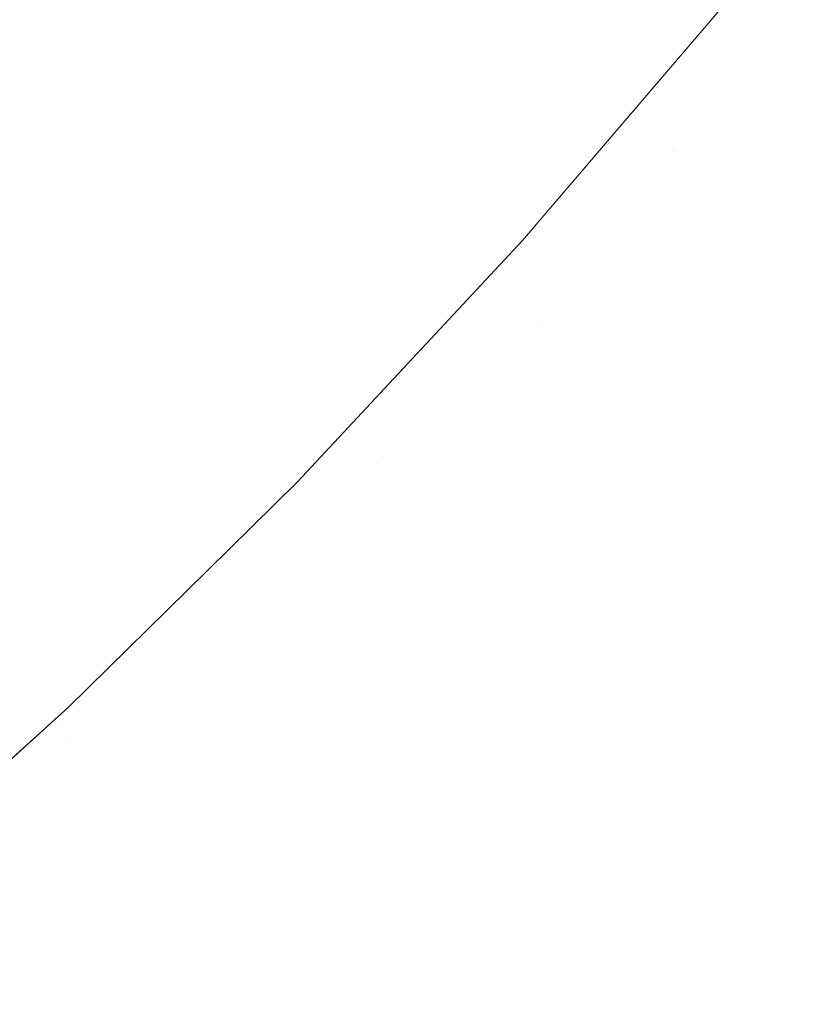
# Model space of a CAD drawing. Header units: centimetres. Extents: x -21.6 to 22.7, y 3.4 to 5.2.
# Tile 210 of 256: x 7.7711 to 7.79, y 3.7358 to 3.759. Entities that reach past the tile are written whole.
import ezdxf

# ---------------------------------------------------------------- set-up
doc = ezdxf.new("R2010")
doc.units = ezdxf.units.CM
doc.header["$LTSCALE"] = 2.54
doc.layers.add('Lucido design-1', color=7, linetype='Continuous')

# ---------------------------------------------------------------- blocks, each defined once
blk = doc.blocks.new('Gruppo-4-1')
at = {"color": 7, "linetype": 'Continuous', "lineweight": 9}
blk.add_3dface([(-21.503423, 5.100212, -1872.215514), (-21.503423, 3.500212, -1872.215514), (22.630348, 3.500212, -1872.215514), (22.630348, 5.100212, -1872.215514)], dxfattribs=at)
for points, invisible_edges in [([(22.630348, 5.100212, -1873.015514), (22.630348, 3.500212, -1873.015514), (7.686575, 3.600896, -1873.015514), (7.695257, 3.601786, -1873.015514)], 10), ([(22.630348, 5.100212, -1873.015514), (7.695257, 3.601786, -1873.015514), (7.700788, 3.602588, -1873.015514)], 9), ([(7.700788, 3.602588, -1873.015514), (7.70392, 3.603043, -1873.015514), (22.630348, 5.100212, -1873.015514)], 10), ([(22.630348, 5.100212, -1873.015514), (7.70392, 3.603043, -1873.015514), (7.712563, 3.604668, -1873.015514)], 9), ([(22.630348, 5.100212, -1873.015514), (7.712563, 3.604668, -1873.015514), (7.721183, 3.606664, -1873.015514)], 9), ([(22.630348, 5.100212, -1873.015514), (7.721183, 3.606664, -1873.015514), (7.729779, 3.609037, -1873.015514)], 9), ([(22.630348, 5.100212, -1873.015514), (7.729779, 3.609037, -1873.015514), (7.738348, 3.611789, -1873.015514)], 9), ([(22.630348, 5.100212, -1873.015514), (7.738348, 3.611789, -1873.015514), (7.746887, 3.614929, -1873.015514)], 9), ([(22.630348, 5.100212, -1873.015514), (7.746887, 3.614929, -1873.015514), (7.755389, 3.618463, -1873.015514)], 9), ([(22.630348, 5.100212, -1873.015514), (7.755389, 3.618463, -1873.015514), (7.760056, 3.620633, -1873.015514)], 9), ([(7.760056, 3.620633, -1873.015514), (7.763851, 3.622398, -1873.015514), (22.630348, 5.100212, -1873.015514)], 10), ([(22.630348, 5.100212, -1873.015514), (7.763851, 3.622398, -1873.015514), (7.772266, 3.626742, -1873.015514)], 9), ([(22.630348, 5.100212, -1873.015514), (7.772266, 3.626742, -1873.015514), (7.780626, 3.631505, -1873.015514)], 9), ([(22.630348, 5.100212, -1873.015514), (7.780626, 3.631505, -1873.015514), (7.788922, 3.636696, -1873.015514)], 9), ([(22.630348, 5.100212, -1873.015514), (7.788922, 3.636696, -1873.015514), (7.797144, 3.642325, -1873.015514)], 9), ([(7.775456, 3.762257, -1872.66735), (7.772292, 3.758842, -1872.66735), (7.771608, 3.759785, -1872.665138), (7.774751, 3.763177, -1872.665138)], 15), ([(7.787237, 3.762493, -1872.692664), (7.784142, 3.758772, -1872.692664), (7.783808, 3.759186, -1872.690331), (7.786894, 3.762896, -1872.690331)], 15), ([(7.777934, 3.759024, -1872.676402), (7.781059, 3.762585, -1872.676402), (7.781606, 3.761908, -1872.678705), (7.778466, 3.758329, -1872.678705)], 15), ([(7.784442, 3.758401, -1872.694993), (7.784142, 3.758772, -1872.692664), (7.787237, 3.762493, -1872.692664), (7.787545, 3.762132, -1872.694993)], 15), ([(7.776128, 3.761381, -1872.669585), (7.772944, 3.757944, -1872.669585), (7.772292, 3.758842, -1872.66735), (7.775456, 3.762257, -1872.66735)], 15), ([(7.787545, 3.762132, -1872.694993), (7.787819, 3.761812, -1872.697318), (7.784708, 3.758072, -1872.697318), (7.784442, 3.758401, -1872.694993)], 15), ([(7.778466, 3.758329, -1872.678705), (7.781606, 3.761908, -1872.678705), (7.782118, 3.761275, -1872.681018), (7.778963, 3.75768, -1872.681018)], 15), ([(7.784941, 3.757785, -1872.699636), (7.784708, 3.758072, -1872.697318), (7.787819, 3.761812, -1872.697318), (7.788057, 3.761533, -1872.699636)], 15), ([(7.788057, 3.761533, -1872.699636), (7.788262, 3.761293, -1872.701944), (7.78514, 3.757539, -1872.701944), (7.784941, 3.757785, -1872.699636)], 15), ([(7.776765, 3.76055, -1872.67184), (7.773561, 3.757092, -1872.67184), (7.772944, 3.757944, -1872.669585), (7.776128, 3.761381, -1872.669585)], 15), ([(7.785307, 3.757333, -1872.704243), (7.78514, 3.757539, -1872.701944), (7.788262, 3.761293, -1872.701944), (7.788433, 3.761092, -1872.704243)], 15), ([(7.778963, 3.75768, -1872.681018), (7.782118, 3.761275, -1872.681018), (7.782594, 3.760687, -1872.683339), (7.779426, 3.757076, -1872.683339)], 15), ([(7.788433, 3.761092, -1872.704243), (7.788572, 3.76093, -1872.706529), (7.785442, 3.757166, -1872.706529), (7.785307, 3.757333, -1872.704243)], 15), ([(7.785545, 3.757038, -1872.7088), (7.785442, 3.757166, -1872.706529), (7.788572, 3.76093, -1872.706529), (7.788678, 3.760805, -1872.7088)], 15), ([(7.767661, 3.757477, -1872.662952), (7.770891, 3.760774, -1872.662952), (7.771608, 3.759785, -1872.665138), (7.768356, 3.756464, -1872.665138)], 15), ([(7.779426, 3.757076, -1872.683339), (7.782594, 3.760687, -1872.683339), (7.783034, 3.760143, -1872.685667), (7.779854, 3.756518, -1872.685667)], 15), ([(7.788678, 3.760805, -1872.7088), (7.788753, 3.760717, -1872.711056), (7.785618, 3.756947, -1872.711056), (7.785545, 3.757038, -1872.7088)], 15), ([(7.785662, 3.756894, -1872.713294), (7.785618, 3.756947, -1872.711056), (7.788753, 3.760717, -1872.711056), (7.788798, 3.760664, -1872.713294)], 15), ([(7.785662, 3.756894, -1872.713294), (7.788798, 3.760664, -1872.713294), (7.788127, 3.759806, -1872.715514)], 11), ([(7.788842, 3.760612, -1872.918688), (7.785705, 3.75684, -1872.918688), (7.788127, 3.759806, -1872.915514)], 11), ([(7.788936, 3.760502, -1872.921959), (7.785797, 3.756727, -1872.921959), (7.785705, 3.75684, -1872.918688), (7.788842, 3.760612, -1872.918688)], 15), ([(7.777367, 3.759764, -1872.674113), (7.774145, 3.756287, -1872.674113), (7.773561, 3.757092, -1872.67184), (7.776765, 3.76055, -1872.67184)], 15), ([(7.7891, 3.76031, -1872.925326), (7.785956, 3.75653, -1872.925326), (7.785797, 3.756727, -1872.921959), (7.788936, 3.760502, -1872.921959)], 15), ([(7.779854, 3.756518, -1872.685667), (7.783034, 3.760143, -1872.685667), (7.783439, 3.759642, -1872.687998), (7.780247, 3.756005, -1872.687998)], 15), ([(7.789339, 3.76003, -1872.928788), (7.786189, 3.756242, -1872.928788), (7.785956, 3.75653, -1872.925326), (7.7891, 3.76031, -1872.925326)], 15), ([(7.789661, 3.759652, -1872.932342), (7.786503, 3.755854, -1872.932342), (7.786189, 3.756242, -1872.928788), (7.789339, 3.76003, -1872.928788)], 15), ([(7.768356, 3.756464, -1872.665138), (7.771608, 3.759785, -1872.665138), (7.772292, 3.758842, -1872.66735), (7.769018, 3.755498, -1872.66735)], 15), ([(7.777934, 3.759024, -1872.676402), (7.774696, 3.755529, -1872.676402), (7.774145, 3.756287, -1872.674113), (7.777367, 3.759764, -1872.674113)], 15), ([(7.782953, 3.753759, -1872.915514), (7.788127, 3.759806, -1872.915514), (7.785705, 3.75684, -1872.918688)], 10), ([(7.788127, 3.759806, -1872.915514), (7.782953, 3.753759, -1872.915514), (7.782953, 3.753759, -1872.715514), (7.785644, 3.756904, -1872.715514)], 10), ([(7.785644, 3.756904, -1872.715514), (7.788127, 3.759806, -1872.715514), (7.788127, 3.759806, -1872.915514)], 10), ([(7.788127, 3.759806, -1872.715514), (7.785644, 3.756904, -1872.715514), (7.785662, 3.756894, -1872.713294)], 10), ([(7.780247, 3.756005, -1872.687998), (7.783439, 3.759642, -1872.687998), (7.783808, 3.759186, -1872.690331), (7.780606, 3.755536, -1872.690331)], 15), ([(7.790073, 3.759169, -1872.935985), (7.786904, 3.755358, -1872.935985), (7.786503, 3.755854, -1872.932342), (7.789661, 3.759652, -1872.932342)], 15), ([(7.778466, 3.758329, -1872.678705), (7.775212, 3.754817, -1872.678705), (7.774696, 3.755529, -1872.676402), (7.777934, 3.759024, -1872.676402)], 15), ([(7.780606, 3.755536, -1872.690331), (7.783808, 3.759186, -1872.690331), (7.784142, 3.758772, -1872.692664), (7.780931, 3.755112, -1872.692664)], 15), ([(7.787139, 3.755067, -1872.937837), (7.786904, 3.755358, -1872.935985), (7.790073, 3.759169, -1872.935985), (7.790315, 3.758886, -1872.937837)], 15), ([(7.769018, 3.755498, -1872.66735), (7.772292, 3.758842, -1872.66735), (7.772944, 3.757944, -1872.669585), (7.769649, 3.754579, -1872.669585)], 15), ([(7.780931, 3.755112, -1872.692664), (7.784142, 3.758772, -1872.692664), (7.784442, 3.758401, -1872.694993), (7.781223, 3.754732, -1872.694993)], 15), ([(7.790315, 3.758886, -1872.937837), (7.790581, 3.758574, -1872.939711), (7.787398, 3.754746, -1872.939711), (7.787139, 3.755067, -1872.937837)], 15), ([(7.787683, 3.754394, -1872.941603), (7.787398, 3.754746, -1872.939711), (7.790581, 3.758574, -1872.939711), (7.790874, 3.758231, -1872.941603)], 15), ([(7.778963, 3.75768, -1872.681018), (7.775694, 3.754152, -1872.681018), (7.775212, 3.754817, -1872.678705), (7.778466, 3.758329, -1872.678705)], 15), ([(7.781223, 3.754732, -1872.694993), (7.784442, 3.758401, -1872.694993), (7.784708, 3.758072, -1872.697318), (7.781481, 3.754394, -1872.697318)], 15), ([(7.781707, 3.7541, -1872.699636), (7.781481, 3.754394, -1872.697318), (7.784708, 3.758072, -1872.697318), (7.784941, 3.757785, -1872.699636)], 15), ([(7.790874, 3.758231, -1872.941603), (7.791194, 3.757856, -1872.943514), (7.787995, 3.754009, -1872.943514), (7.787683, 3.754394, -1872.941603)], 15), ([(7.769649, 3.754579, -1872.669585), (7.772944, 3.757944, -1872.669585), (7.773561, 3.757092, -1872.67184), (7.770247, 3.753708, -1872.67184)], 15), ([(7.788333, 3.753591, -1872.945443), (7.787995, 3.754009, -1872.943514), (7.791194, 3.757856, -1872.943514), (7.791541, 3.757449, -1872.945443)], 15), ([(7.779426, 3.757076, -1872.683339), (7.776143, 3.753533, -1872.683339), (7.775694, 3.754152, -1872.681018), (7.778963, 3.75768, -1872.681018)], 15), ([(7.784941, 3.757785, -1872.699636), (7.78514, 3.757539, -1872.701944), (7.7819, 3.753847, -1872.701944), (7.781707, 3.7541, -1872.699636)], 15), ([(7.782062, 3.753635, -1872.704243), (7.7819, 3.753847, -1872.701944), (7.78514, 3.757539, -1872.701944), (7.785307, 3.757333, -1872.704243)], 15), ([(7.791541, 3.757449, -1872.945443), (7.791917, 3.757008, -1872.947388), (7.788699, 3.753138, -1872.947388), (7.788333, 3.753591, -1872.945443)], 15), ([(7.785307, 3.757333, -1872.704243), (7.785442, 3.757166, -1872.706529), (7.782194, 3.753464, -1872.706529), (7.782062, 3.753635, -1872.704243)], 15), ([(7.782294, 3.753333, -1872.7088), (7.782194, 3.753464, -1872.706529), (7.785442, 3.757166, -1872.706529), (7.785545, 3.757038, -1872.7088)], 15), ([(7.770247, 3.753708, -1872.67184), (7.773561, 3.757092, -1872.67184), (7.774145, 3.756287, -1872.674113), (7.770812, 3.752883, -1872.674113)], 15), ([(7.779854, 3.756518, -1872.685667), (7.776558, 3.752961, -1872.685667), (7.776143, 3.753533, -1872.683339), (7.779426, 3.757076, -1872.683339)], 15), ([(7.785545, 3.757038, -1872.7088), (7.785618, 3.756947, -1872.711056), (7.782365, 3.75324, -1872.711056), (7.782294, 3.753333, -1872.7088)], 15), ([(7.782408, 3.753185, -1872.713294), (7.782365, 3.75324, -1872.711056), (7.785618, 3.756947, -1872.711056), (7.785662, 3.756894, -1872.713294)], 15), ([(7.782953, 3.753759, -1872.715514), (7.782408, 3.753185, -1872.713294), (7.785662, 3.756894, -1872.713294)], 11), ([(7.785662, 3.756894, -1872.713294), (7.785644, 3.756904, -1872.715514), (7.782953, 3.753759, -1872.715514)], 9), ([(7.789095, 3.752649, -1872.949348), (7.788699, 3.753138, -1872.947388), (7.791917, 3.757008, -1872.947388), (7.792324, 3.756532, -1872.949348)], 15), ([(7.78245, 3.75313, -1872.918688), (7.785705, 3.75684, -1872.918688), (7.785797, 3.756727, -1872.921959), (7.782539, 3.753014, -1872.921959)], 15), ([(7.785705, 3.75684, -1872.918688), (7.78245, 3.75313, -1872.918688), (7.782953, 3.753759, -1872.915514)], 11), ([(7.782539, 3.753014, -1872.921959), (7.785797, 3.756727, -1872.921959), (7.785956, 3.75653, -1872.925326), (7.782693, 3.752812, -1872.925326)], 15), ([(7.780247, 3.756005, -1872.687998), (7.776939, 3.752435, -1872.687998), (7.776558, 3.752961, -1872.685667), (7.779854, 3.756518, -1872.685667)], 15), ([(7.782693, 3.752812, -1872.925326), (7.785956, 3.75653, -1872.925326), (7.786189, 3.756242, -1872.928788), (7.78292, 3.752516, -1872.928788)], 15), ([(7.792324, 3.756532, -1872.949348), (7.79276, 3.75602, -1872.951323), (7.78952, 3.752123, -1872.951323), (7.789095, 3.752649, -1872.949348)], 15), ([(7.770812, 3.752883, -1872.674113), (7.774145, 3.756287, -1872.674113), (7.774696, 3.755529, -1872.676402), (7.771345, 3.752107, -1872.676402)], 15), ([(7.78292, 3.752516, -1872.928788), (7.786189, 3.756242, -1872.928788), (7.786503, 3.755854, -1872.932342), (7.783225, 3.752118, -1872.932342)], 15), ([(7.780606, 3.755536, -1872.690331), (7.777288, 3.751955, -1872.690331), (7.776939, 3.752435, -1872.687998), (7.780247, 3.756005, -1872.687998)], 15), ([(7.789976, 3.75156, -1872.953311), (7.78952, 3.752123, -1872.951323), (7.79276, 3.75602, -1872.951323), (7.793229, 3.755471, -1872.953311)], 15), ([(7.783409, 3.751879, -1872.934153), (7.783225, 3.752118, -1872.932342), (7.786503, 3.755854, -1872.932342)], 11), ([(7.786503, 3.755854, -1872.932342), (7.786904, 3.755358, -1872.935985), (7.783409, 3.751879, -1872.934153)], 11), ([(7.771345, 3.752107, -1872.676402), (7.774696, 3.755529, -1872.676402), (7.775212, 3.754817, -1872.678705), (7.771845, 3.751378, -1872.678705)], 15), ([(7.780931, 3.755112, -1872.692664), (7.777603, 3.75152, -1872.692664), (7.777288, 3.751955, -1872.690331), (7.780606, 3.755536, -1872.690331)], 15), ([(7.786904, 3.755358, -1872.935985), (7.783614, 3.75161, -1872.935985), (7.783409, 3.751879, -1872.934153)], 11), ([(7.783843, 3.751312, -1872.937837), (7.783614, 3.75161, -1872.935985), (7.786904, 3.755358, -1872.935985), (7.787139, 3.755067, -1872.937837)], 15), ([(7.781223, 3.754732, -1872.694993), (7.777886, 3.751131, -1872.694993), (7.777603, 3.75152, -1872.692664), (7.780931, 3.755112, -1872.692664)], 15), ([(7.787139, 3.755067, -1872.937837), (7.787398, 3.754746, -1872.939711), (7.784096, 3.750982, -1872.939711), (7.783843, 3.751312, -1872.937837)], 15), ([(7.771845, 3.751378, -1872.678705), (7.775212, 3.754817, -1872.678705), (7.775694, 3.754152, -1872.681018), (7.772312, 3.750698, -1872.681018)], 15), ([(7.781481, 3.754394, -1872.697318), (7.778137, 3.750785, -1872.697318), (7.777886, 3.751131, -1872.694993), (7.781223, 3.754732, -1872.694993)], 15), ([(7.784372, 3.750621, -1872.941603), (7.784096, 3.750982, -1872.939711), (7.787398, 3.754746, -1872.939711), (7.787683, 3.754394, -1872.941603)], 15), ([(7.778356, 3.750483, -1872.699636), (7.778137, 3.750785, -1872.697318), (7.781481, 3.754394, -1872.697318), (7.781707, 3.7541, -1872.699636)], 15), ([(7.787683, 3.754394, -1872.941603), (7.787995, 3.754009, -1872.943514), (7.784675, 3.750226, -1872.943514), (7.784372, 3.750621, -1872.941603)], 15), ([(7.772312, 3.750698, -1872.681018), (7.775694, 3.754152, -1872.681018), (7.776143, 3.753533, -1872.683339), (7.772746, 3.750064, -1872.683339)], 15), ([(7.781707, 3.7541, -1872.699636), (7.7819, 3.753847, -1872.701944), (7.778543, 3.750224, -1872.701944), (7.778356, 3.750483, -1872.699636)], 15), ([(7.785004, 3.749797, -1872.945443), (7.784675, 3.750226, -1872.943514), (7.787995, 3.754009, -1872.943514), (7.788333, 3.753591, -1872.945443)], 15), ([(7.778701, 3.750007, -1872.704243), (7.778543, 3.750224, -1872.701944), (7.7819, 3.753847, -1872.701944), (7.782062, 3.753635, -1872.704243)], 15), ([(7.782953, 3.753759, -1872.715514), (7.78241, 3.753177, -1872.715514), (7.782408, 3.753185, -1872.713294)], 10), ([(7.78245, 3.75313, -1872.918688), (7.78241, 3.753177, -1872.915514), (7.782953, 3.753759, -1872.915514)], 9), ([(7.78241, 3.753177, -1872.715514), (7.782953, 3.753759, -1872.715514), (7.782953, 3.753759, -1872.915514), (7.78241, 3.753177, -1872.915514)], 10), ([(7.772746, 3.750064, -1872.683339), (7.776143, 3.753533, -1872.683339), (7.776558, 3.752961, -1872.685667), (7.773148, 3.749479, -1872.685667)], 15), ([(7.782062, 3.753635, -1872.704243), (7.782194, 3.753464, -1872.706529), (7.778828, 3.749832, -1872.706529), (7.778701, 3.750007, -1872.704243)], 15), ([(7.778926, 3.749697, -1872.7088), (7.778828, 3.749832, -1872.706529), (7.782194, 3.753464, -1872.706529), (7.782294, 3.753333, -1872.7088)], 15), ([(7.788333, 3.753591, -1872.945443), (7.788699, 3.753138, -1872.947388), (7.78536, 3.749332, -1872.947388), (7.785004, 3.749797, -1872.945443)], 15), ([(7.782408, 3.753185, -1872.713294), (7.78241, 3.753177, -1872.715514), (7.77766, 3.748084, -1872.715514), (7.779036, 3.749546, -1872.713294)], 13), ([(7.782294, 3.753333, -1872.7088), (7.782365, 3.75324, -1872.711056), (7.778995, 3.749602, -1872.711056), (7.778926, 3.749697, -1872.7088)], 15), ([(7.779036, 3.749546, -1872.713294), (7.778995, 3.749602, -1872.711056), (7.782365, 3.75324, -1872.711056), (7.782408, 3.753185, -1872.713294)], 15), ([(7.773148, 3.749479, -1872.685667), (7.776558, 3.752961, -1872.685667), (7.776939, 3.752435, -1872.687998), (7.773517, 3.74894, -1872.687998)], 15), ([(7.78245, 3.75313, -1872.918688), (7.779077, 3.749489, -1872.918688), (7.77766, 3.748084, -1872.915514), (7.78241, 3.753177, -1872.915514)], 11), ([(7.78241, 3.753177, -1872.915514), (7.77766, 3.748084, -1872.915514), (7.77766, 3.748084, -1872.715514), (7.78241, 3.753177, -1872.715514)], 10), ([(7.782539, 3.753014, -1872.921959), (7.779163, 3.74937, -1872.921959), (7.779077, 3.749489, -1872.918688), (7.78245, 3.75313, -1872.918688)], 15), ([(7.782693, 3.752812, -1872.925326), (7.779313, 3.749163, -1872.925326), (7.779163, 3.74937, -1872.921959), (7.782539, 3.753014, -1872.921959)], 15), ([(7.785744, 3.748831, -1872.949348), (7.78536, 3.749332, -1872.947388), (7.788699, 3.753138, -1872.947388), (7.789095, 3.752649, -1872.949348)], 15), ([(7.771345, 3.752107, -1872.676402), (7.767882, 3.748765, -1872.676402), (7.767368, 3.749559, -1872.674113), (7.770812, 3.752883, -1872.674113)], 15), ([(7.78292, 3.752516, -1872.928788), (7.779533, 3.74886, -1872.928788), (7.779313, 3.749163, -1872.925326), (7.782693, 3.752812, -1872.925326)], 15), ([(7.779671, 3.74867, -1872.930554), (7.779533, 3.74886, -1872.928788), (7.78292, 3.752516, -1872.928788), (7.783225, 3.752118, -1872.932342)], 15), ([(7.789095, 3.752649, -1872.949348), (7.78952, 3.752123, -1872.951323), (7.786157, 3.748291, -1872.951323), (7.785744, 3.748831, -1872.949348)], 15), ([(7.773517, 3.74894, -1872.687998), (7.776939, 3.752435, -1872.687998), (7.777288, 3.751955, -1872.690331), (7.773854, 3.748449, -1872.690331)], 15), ([(7.771845, 3.751378, -1872.678705), (7.768365, 3.74802, -1872.678705), (7.767882, 3.748765, -1872.676402), (7.771345, 3.752107, -1872.676402)], 15), ([(7.783225, 3.752118, -1872.932342), (7.779828, 3.748453, -1872.932342), (7.779671, 3.74867, -1872.930554)], 11), ([(7.780007, 3.748207, -1872.934153), (7.779828, 3.748453, -1872.932342), (7.783225, 3.752118, -1872.932342), (7.783409, 3.751879, -1872.934153)], 15), ([(7.786601, 3.747713, -1872.953311), (7.786157, 3.748291, -1872.951323), (7.78952, 3.752123, -1872.951323), (7.789976, 3.75156, -1872.953311)], 15), ([(7.773854, 3.748449, -1872.690331), (7.777288, 3.751955, -1872.690331), (7.777603, 3.75152, -1872.692664), (7.774159, 3.748004, -1872.692664)], 15), ([(7.783409, 3.751879, -1872.934153), (7.783614, 3.75161, -1872.935985), (7.780206, 3.747932, -1872.935985), (7.780007, 3.748207, -1872.934153)], 15), ([(7.780428, 3.747626, -1872.937837), (7.780206, 3.747932, -1872.935985), (7.783614, 3.75161, -1872.935985), (7.783843, 3.751312, -1872.937837)], 15), ([(7.789976, 3.75156, -1872.953311), (7.790464, 3.750957, -1872.955309), (7.787075, 3.747094, -1872.955309), (7.786601, 3.747713, -1872.953311)], 15), ([(7.772312, 3.750698, -1872.681018), (7.768816, 3.747324, -1872.681018), (7.768365, 3.74802, -1872.678705), (7.771845, 3.751378, -1872.678705)], 15), ([(7.774159, 3.748004, -1872.692664), (7.777603, 3.75152, -1872.692664), (7.777886, 3.751131, -1872.694993), (7.774433, 3.747605, -1872.694993)], 15), ([(7.774433, 3.747605, -1872.694993), (7.777886, 3.751131, -1872.694993), (7.778137, 3.750785, -1872.697318), (7.774676, 3.747251, -1872.697318)], 15), ([(7.783843, 3.751312, -1872.937837), (7.784096, 3.750982, -1872.939711), (7.780673, 3.747288, -1872.939711), (7.780428, 3.747626, -1872.937837)], 15), ([(7.780942, 3.746918, -1872.941603), (7.780673, 3.747288, -1872.939711), (7.784096, 3.750982, -1872.939711), (7.784372, 3.750621, -1872.941603)], 15), ([(7.78758, 3.746434, -1872.957318), (7.787075, 3.747094, -1872.955309), (7.790464, 3.750957, -1872.955309), (7.790984, 3.750313, -1872.957318)], 15), ([(7.772746, 3.750064, -1872.683339), (7.769236, 3.746676, -1872.683339), (7.768816, 3.747324, -1872.681018), (7.772312, 3.750698, -1872.681018)], 15), ([(7.774888, 3.746942, -1872.699636), (7.774676, 3.747251, -1872.697318), (7.778137, 3.750785, -1872.697318), (7.778356, 3.750483, -1872.699636)], 15), ([(7.778356, 3.750483, -1872.699636), (7.778543, 3.750224, -1872.701944), (7.77507, 3.746677, -1872.701944), (7.774888, 3.746942, -1872.699636)], 15), ([(7.784372, 3.750621, -1872.941603), (7.784675, 3.750226, -1872.943514), (7.781235, 3.746513, -1872.943514), (7.780942, 3.746918, -1872.941603)], 15), ([(7.775222, 3.746455, -1872.704243), (7.77507, 3.746677, -1872.701944), (7.778543, 3.750224, -1872.701944), (7.778701, 3.750007, -1872.704243)], 15), ([(7.781554, 3.746074, -1872.945443), (7.781235, 3.746513, -1872.943514), (7.784675, 3.750226, -1872.943514), (7.785004, 3.749797, -1872.945443)], 15), ([(7.790984, 3.750313, -1872.957318), (7.791538, 3.749629, -1872.959334), (7.788118, 3.745732, -1872.959334), (7.78758, 3.746434, -1872.957318)], 15), ([(7.773148, 3.749479, -1872.685667), (7.769624, 3.746078, -1872.685667), (7.769236, 3.746676, -1872.683339), (7.772746, 3.750064, -1872.683339)], 15), ([(7.778701, 3.750007, -1872.704243), (7.778828, 3.749832, -1872.706529), (7.775345, 3.746275, -1872.706529), (7.775222, 3.746455, -1872.704243)], 15), ([(7.77544, 3.746137, -1872.7088), (7.775345, 3.746275, -1872.706529), (7.778828, 3.749832, -1872.706529), (7.778926, 3.749697, -1872.7088)], 15), ([(7.785004, 3.749797, -1872.945443), (7.78536, 3.749332, -1872.947388), (7.781899, 3.745597, -1872.947388), (7.781554, 3.746074, -1872.945443)], 15), ([(7.773517, 3.74894, -1872.687998), (7.769981, 3.745527, -1872.687998), (7.769624, 3.746078, -1872.685667), (7.773148, 3.749479, -1872.685667)], 15), ([(7.778926, 3.749697, -1872.7088), (7.778995, 3.749602, -1872.711056), (7.775507, 3.74604, -1872.711056), (7.77544, 3.746137, -1872.7088)], 15), ([(7.775546, 3.745982, -1872.713294), (7.775507, 3.74604, -1872.711056), (7.778995, 3.749602, -1872.711056), (7.779036, 3.749546, -1872.713294)], 15), ([(7.775546, 3.745982, -1872.713294), (7.779036, 3.749546, -1872.713294), (7.77766, 3.748084, -1872.715514)], 11), ([(7.775586, 3.745925, -1872.918688), (7.779077, 3.749489, -1872.918688), (7.779163, 3.74937, -1872.921959), (7.775669, 3.745803, -1872.921959)], 15), ([(7.77766, 3.748084, -1872.915514), (7.779077, 3.749489, -1872.918688), (7.775586, 3.745925, -1872.918688)], 11), ([(7.78869, 3.744986, -1872.961357), (7.788118, 3.745732, -1872.959334), (7.791538, 3.749629, -1872.959334), (7.792126, 3.748901, -1872.961357)], 15), ([(7.775669, 3.745803, -1872.921959), (7.779163, 3.74937, -1872.921959), (7.779313, 3.749163, -1872.925326), (7.775815, 3.745591, -1872.925326)], 15), ([(7.782272, 3.745084, -1872.949348), (7.781899, 3.745597, -1872.947388), (7.78536, 3.749332, -1872.947388), (7.785744, 3.748831, -1872.949348)], 15), ([(7.775815, 3.745591, -1872.925326), (7.779313, 3.749163, -1872.925326), (7.779533, 3.74886, -1872.928788), (7.776027, 3.745281, -1872.928788)], 15), ([(7.773854, 3.748449, -1872.690331), (7.770306, 3.745024, -1872.690331), (7.769981, 3.745527, -1872.687998), (7.773517, 3.74894, -1872.687998)], 15), ([(7.776161, 3.745086, -1872.930554), (7.776027, 3.745281, -1872.928788), (7.779533, 3.74886, -1872.928788), (7.779671, 3.74867, -1872.930554)], 15), ([(7.785744, 3.748831, -1872.949348), (7.786157, 3.748291, -1872.951323), (7.782673, 3.744531, -1872.951323), (7.782272, 3.745084, -1872.949348)], 15), ([(7.792126, 3.748901, -1872.961357), (7.792749, 3.748131, -1872.963384), (7.789296, 3.744196, -1872.963384), (7.78869, 3.744986, -1872.961357)], 15), ([(7.779671, 3.74867, -1872.930554), (7.779828, 3.748453, -1872.932342), (7.776314, 3.744863, -1872.932342), (7.776161, 3.745086, -1872.930554)], 15), ([(7.774159, 3.748004, -1872.692664), (7.770601, 3.744569, -1872.692664), (7.770306, 3.745024, -1872.690331), (7.773854, 3.748449, -1872.690331)], 15), ([(7.776486, 3.744612, -1872.934153), (7.776314, 3.744863, -1872.932342), (7.779828, 3.748453, -1872.932342), (7.780007, 3.748207, -1872.934153)], 15), ([(7.775586, 3.745925, -1872.918688), (7.775532, 3.745991, -1872.915514), (7.77766, 3.748084, -1872.915514)], 9), ([(7.775532, 3.745991, -1872.715514), (7.77766, 3.748084, -1872.715514), (7.77766, 3.748084, -1872.915514), (7.775532, 3.745991, -1872.915514)], 10), ([(7.77766, 3.748084, -1872.715514), (7.775532, 3.745991, -1872.715514), (7.775546, 3.745982, -1872.713294)], 10), ([(7.780007, 3.748207, -1872.934153), (7.780206, 3.747932, -1872.935985), (7.77668, 3.74433, -1872.935985), (7.776486, 3.744612, -1872.934153)], 15), ([(7.783103, 3.743938, -1872.953311), (7.782673, 3.744531, -1872.951323), (7.786157, 3.748291, -1872.951323), (7.786601, 3.747713, -1872.953311)], 15), ([(7.789296, 3.744196, -1872.963384), (7.792749, 3.748131, -1872.963384), (7.793408, 3.747316, -1872.965413), (7.789936, 3.743359, -1872.965413)], 15), ([(7.774433, 3.747605, -1872.694993), (7.770866, 3.744161, -1872.694993), (7.770601, 3.744569, -1872.692664), (7.774159, 3.748004, -1872.692664)], 15), ([(7.776894, 3.744017, -1872.937837), (7.77668, 3.74433, -1872.935985), (7.780206, 3.747932, -1872.935985), (7.780428, 3.747626, -1872.937837)], 15), ([(7.780428, 3.747626, -1872.937837), (7.780673, 3.747288, -1872.939711), (7.777131, 3.743672, -1872.939711), (7.776894, 3.744017, -1872.937837)], 15), ([(7.786601, 3.747713, -1872.953311), (7.787075, 3.747094, -1872.955309), (7.783563, 3.743304, -1872.955309), (7.783103, 3.743938, -1872.953311)], 15), ([(7.774676, 3.747251, -1872.697318), (7.7711, 3.743799, -1872.697318), (7.770866, 3.744161, -1872.694993), (7.774433, 3.747605, -1872.694993)], 15), ([(7.771305, 3.743483, -1872.699636), (7.7711, 3.743799, -1872.697318), (7.774676, 3.747251, -1872.697318), (7.774888, 3.746942, -1872.699636)], 15), ([(7.777391, 3.743292, -1872.941603), (7.777131, 3.743672, -1872.939711), (7.780673, 3.747288, -1872.939711), (7.780942, 3.746918, -1872.941603)], 15), ([(7.789936, 3.743359, -1872.965413), (7.793408, 3.747316, -1872.965413), (7.794104, 3.746455, -1872.967443), (7.790613, 3.742477, -1872.967443)], 15), ([(7.774888, 3.746942, -1872.699636), (7.77507, 3.746677, -1872.701944), (7.77148, 3.743212, -1872.701944), (7.771305, 3.743483, -1872.699636)], 15), ([(7.784053, 3.742628, -1872.957318), (7.783563, 3.743304, -1872.955309), (7.787075, 3.747094, -1872.955309), (7.78758, 3.746434, -1872.957318)], 15), ([(7.780942, 3.746918, -1872.941603), (7.781235, 3.746513, -1872.943514), (7.777675, 3.742878, -1872.943514), (7.777391, 3.743292, -1872.941603)], 15), ([(7.771628, 3.742985, -1872.704243), (7.77148, 3.743212, -1872.701944), (7.77507, 3.746677, -1872.701944), (7.775222, 3.746455, -1872.704243)], 15), ([(7.777984, 3.742428, -1872.945443), (7.777675, 3.742878, -1872.943514), (7.781235, 3.746513, -1872.943514), (7.781554, 3.746074, -1872.945443)], 15), ([(7.775222, 3.746455, -1872.704243), (7.775345, 3.746275, -1872.706529), (7.771746, 3.742802, -1872.706529), (7.771628, 3.742985, -1872.704243)], 15), ([(7.771838, 3.742661, -1872.7088), (7.771746, 3.742802, -1872.706529), (7.775345, 3.746275, -1872.706529), (7.77544, 3.746137, -1872.7088)], 15), ([(7.78758, 3.746434, -1872.957318), (7.788118, 3.745732, -1872.959334), (7.784575, 3.741908, -1872.959334), (7.784053, 3.742628, -1872.957318)], 15), ([(7.77544, 3.746137, -1872.7088), (7.775507, 3.74604, -1872.711056), (7.771902, 3.742561, -1872.711056), (7.771838, 3.742661, -1872.7088)], 15), ([(7.771941, 3.742502, -1872.713294), (7.771902, 3.742561, -1872.711056), (7.775507, 3.74604, -1872.711056), (7.775546, 3.745982, -1872.713294)], 15), ([(7.781554, 3.746074, -1872.945443), (7.781899, 3.745597, -1872.947388), (7.778319, 3.741941, -1872.947388), (7.777984, 3.742428, -1872.945443)], 15), ([(7.772265, 3.742776, -1872.715514), (7.771941, 3.742502, -1872.713294), (7.775546, 3.745982, -1872.713294)], 11), ([(7.775586, 3.745925, -1872.918688), (7.771979, 3.742443, -1872.918688), (7.772265, 3.742776, -1872.915514)], 11), ([(7.775669, 3.745803, -1872.921959), (7.772059, 3.742319, -1872.921959), (7.771979, 3.742443, -1872.918688), (7.775586, 3.745925, -1872.918688)], 15), ([(7.775815, 3.745591, -1872.925326), (7.7722, 3.742102, -1872.925326), (7.772059, 3.742319, -1872.921959), (7.775669, 3.745803, -1872.921959)], 15), ([(7.772265, 3.742776, -1872.915514), (7.775532, 3.745991, -1872.915514), (7.775586, 3.745925, -1872.918688)], 10), ([(7.775532, 3.745991, -1872.915514), (7.772265, 3.742776, -1872.915514), (7.772265, 3.742776, -1872.715514), (7.775532, 3.745991, -1872.715514)], 10), ([(7.775546, 3.745982, -1872.713294), (7.775532, 3.745991, -1872.715514), (7.772265, 3.742776, -1872.715514)], 9), ([(7.772294, 3.741957, -1872.927046), (7.7722, 3.742102, -1872.925326), (7.775815, 3.745591, -1872.925326), (7.776027, 3.745281, -1872.928788)], 15), ([(7.778679, 3.741415, -1872.949348), (7.778319, 3.741941, -1872.947388), (7.781899, 3.745597, -1872.947388), (7.782272, 3.745084, -1872.949348)], 15), ([(7.78513, 3.741144, -1872.961357), (7.784575, 3.741908, -1872.959334), (7.788118, 3.745732, -1872.959334), (7.78869, 3.744986, -1872.961357)], 15), ([(7.776027, 3.745281, -1872.928788), (7.772405, 3.741785, -1872.928788), (7.772294, 3.741957, -1872.927046)], 11), ([(7.772534, 3.741586, -1872.930554), (7.772405, 3.741785, -1872.928788), (7.776027, 3.745281, -1872.928788), (7.776161, 3.745086, -1872.930554)], 15), ([(7.776161, 3.745086, -1872.930554), (7.776314, 3.744863, -1872.932342), (7.772682, 3.741358, -1872.932342), (7.772534, 3.741586, -1872.930554)], 15), ([(7.782272, 3.745084, -1872.949348), (7.782673, 3.744531, -1872.951323), (7.779068, 3.740849, -1872.951323), (7.778679, 3.741415, -1872.949348)], 15), ([(7.772849, 3.741101, -1872.934153), (7.772682, 3.741358, -1872.932342), (7.776314, 3.744863, -1872.932342), (7.776486, 3.744612, -1872.934153)], 15), ([(7.78869, 3.744986, -1872.961357), (7.789296, 3.744196, -1872.963384), (7.785718, 3.740334, -1872.963384), (7.78513, 3.741144, -1872.961357)], 15), ([(7.776486, 3.744612, -1872.934153), (7.77668, 3.74433, -1872.935985), (7.773035, 3.740813, -1872.935985), (7.772849, 3.741101, -1872.934153)], 15), ([(7.779484, 3.740242, -1872.953311), (7.779068, 3.740849, -1872.951323), (7.782673, 3.744531, -1872.951323), (7.783103, 3.743938, -1872.953311)], 15), ([(7.773243, 3.740493, -1872.937837), (7.773035, 3.740813, -1872.935985), (7.77668, 3.74433, -1872.935985), (7.776894, 3.744017, -1872.937837)], 15), ([(7.789936, 3.743359, -1872.965413), (7.786339, 3.739477, -1872.965413), (7.785718, 3.740334, -1872.963384), (7.789296, 3.744196, -1872.963384)], 15), ([(7.776894, 3.744017, -1872.937837), (7.777131, 3.743672, -1872.939711), (7.773472, 3.740139, -1872.939711), (7.773243, 3.740493, -1872.937837)], 15), ([(7.783103, 3.743938, -1872.953311), (7.783563, 3.743304, -1872.955309), (7.779929, 3.739593, -1872.955309), (7.779484, 3.740242, -1872.953311)], 15), ([(7.76741, 3.740437, -1872.697318), (7.7711, 3.743799, -1872.697318), (7.771305, 3.743483, -1872.699636), (7.767607, 3.740114, -1872.699636)], 15), ([(7.767607, 3.740114, -1872.699636), (7.771305, 3.743483, -1872.699636), (7.77148, 3.743212, -1872.701944), (7.767777, 3.739837, -1872.701944)], 15), ([(7.773723, 3.739752, -1872.941603), (7.773472, 3.740139, -1872.939711), (7.777131, 3.743672, -1872.939711), (7.777391, 3.743292, -1872.941603)], 15), ([(7.777391, 3.743292, -1872.941603), (7.777675, 3.742878, -1872.943514), (7.773997, 3.739328, -1872.943514), (7.773723, 3.739752, -1872.941603)], 15), ([(7.780404, 3.738901, -1872.957318), (7.779929, 3.739593, -1872.955309), (7.783563, 3.743304, -1872.955309), (7.784053, 3.742628, -1872.957318)], 15), ([(7.790613, 3.742477, -1872.967443), (7.786995, 3.738572, -1872.967443), (7.786339, 3.739477, -1872.965413), (7.789936, 3.743359, -1872.965413)], 15), ([(7.767918, 3.739606, -1872.704243), (7.767777, 3.739837, -1872.701944), (7.77148, 3.743212, -1872.701944), (7.771628, 3.742985, -1872.704243)], 15), ([(7.771628, 3.742985, -1872.704243), (7.771746, 3.742802, -1872.706529), (7.768033, 3.739418, -1872.706529), (7.767918, 3.739606, -1872.704243)], 15), ([(7.772265, 3.742776, -1872.915514), (7.768212, 3.739115, -1872.915514), (7.766786, 3.737827, -1872.715514), (7.771947, 3.742489, -1872.715514)], 10), ([(7.768121, 3.739274, -1872.7088), (7.768033, 3.739418, -1872.706529), (7.771746, 3.742802, -1872.706529), (7.771838, 3.742661, -1872.7088)], 15), ([(7.768212, 3.739115, -1872.915514), (7.772265, 3.742776, -1872.915514), (7.771979, 3.742443, -1872.918688)], 10), ([(7.772265, 3.742776, -1872.715514), (7.771947, 3.742489, -1872.715514), (7.771941, 3.742502, -1872.713294)], 10), ([(7.771947, 3.742489, -1872.715514), (7.772265, 3.742776, -1872.715514), (7.772265, 3.742776, -1872.915514)], 10), ([(7.774296, 3.738868, -1872.945443), (7.773997, 3.739328, -1872.943514), (7.777675, 3.742878, -1872.943514), (7.777984, 3.742428, -1872.945443)], 15), ([(7.771838, 3.742661, -1872.7088), (7.771902, 3.742561, -1872.711056), (7.768183, 3.739172, -1872.711056), (7.768121, 3.739274, -1872.7088)], 15), ([(7.76822, 3.739112, -1872.713294), (7.768183, 3.739172, -1872.711056), (7.771902, 3.742561, -1872.711056), (7.771941, 3.742502, -1872.713294)], 15), ([(7.784053, 3.742628, -1872.957318), (7.784575, 3.741908, -1872.959334), (7.780909, 3.738164, -1872.959334), (7.780404, 3.738901, -1872.957318)], 15), ([(7.771947, 3.742489, -1872.715514), (7.766786, 3.737827, -1872.715514), (7.76822, 3.739112, -1872.713294)], 10), ([(7.771979, 3.742443, -1872.918688), (7.768257, 3.739052, -1872.918688), (7.768212, 3.739115, -1872.915514)], 11), ([(7.76822, 3.739112, -1872.713294), (7.771941, 3.742502, -1872.713294), (7.771947, 3.742489, -1872.715514)], 11), ([(7.768257, 3.739052, -1872.918688), (7.771979, 3.742443, -1872.918688), (7.772059, 3.742319, -1872.921959), (7.768334, 3.738925, -1872.921959)], 15), ([(7.768334, 3.738925, -1872.921959), (7.772059, 3.742319, -1872.921959), (7.7722, 3.742102, -1872.925326), (7.76847, 3.738704, -1872.925326)], 15), ([(7.777984, 3.742428, -1872.945443), (7.778319, 3.741941, -1872.947388), (7.774619, 3.738369, -1872.947388), (7.774296, 3.738868, -1872.945443)], 15), ([(7.791326, 3.741546, -1872.96947), (7.787687, 3.737619, -1872.96947), (7.786995, 3.738572, -1872.967443), (7.790613, 3.742477, -1872.967443)], 15), ([(7.768561, 3.738555, -1872.927046), (7.76847, 3.738704, -1872.925326), (7.7722, 3.742102, -1872.925326), (7.772294, 3.741957, -1872.927046)], 15), ([(7.772294, 3.741957, -1872.927046), (7.772405, 3.741785, -1872.928788), (7.768668, 3.738379, -1872.928788), (7.768561, 3.738555, -1872.927046)], 15), ([(7.774967, 3.737832, -1872.949348), (7.774619, 3.738369, -1872.947388), (7.778319, 3.741941, -1872.947388), (7.778679, 3.741415, -1872.949348)], 15), ([(7.781446, 3.737382, -1872.961357), (7.780909, 3.738164, -1872.959334), (7.784575, 3.741908, -1872.959334), (7.78513, 3.741144, -1872.961357)], 15), ([(7.768792, 3.738176, -1872.930554), (7.768668, 3.738379, -1872.928788), (7.772405, 3.741785, -1872.928788), (7.772534, 3.741586, -1872.930554)], 15), ([(7.772534, 3.741586, -1872.930554), (7.772682, 3.741358, -1872.932342), (7.768934, 3.737943, -1872.932342), (7.768792, 3.738176, -1872.930554)], 15), ([(7.778679, 3.741415, -1872.949348), (7.779068, 3.740849, -1872.951323), (7.775342, 3.737253, -1872.951323), (7.774967, 3.737832, -1872.949348)], 15), ([(7.792076, 3.740568, -1872.971493), (7.788414, 3.736616, -1872.971493), (7.787687, 3.737619, -1872.96947), (7.791326, 3.741546, -1872.96947)], 15), ([(7.769095, 3.737681, -1872.934153), (7.768934, 3.737943, -1872.932342), (7.772682, 3.741358, -1872.932342), (7.772849, 3.741101, -1872.934153)], 15), ([(7.78513, 3.741144, -1872.961357), (7.785718, 3.740334, -1872.963384), (7.782015, 3.736553, -1872.963384), (7.781446, 3.737382, -1872.961357)], 15), ([(7.772849, 3.741101, -1872.934153), (7.773035, 3.740813, -1872.935985), (7.769275, 3.737386, -1872.935985), (7.769095, 3.737681, -1872.934153)], 15), ([(7.769475, 3.737059, -1872.937837), (7.769275, 3.737386, -1872.935985), (7.773035, 3.740813, -1872.935985), (7.773243, 3.740493, -1872.937837)], 15), ([(7.775744, 3.736633, -1872.953311), (7.775342, 3.737253, -1872.951323), (7.779068, 3.740849, -1872.951323), (7.779484, 3.740242, -1872.953311)], 15), ([(7.773243, 3.740493, -1872.937837), (7.773472, 3.740139, -1872.939711), (7.769695, 3.736698, -1872.939711), (7.769475, 3.737059, -1872.937837)], 15), ([(7.792863, 3.73954, -1872.973508), (7.789178, 3.735563, -1872.973508), (7.788414, 3.736616, -1872.971493), (7.792076, 3.740568, -1872.971493)], 15), ([(7.779484, 3.740242, -1872.953311), (7.779929, 3.739593, -1872.955309), (7.776174, 3.735969, -1872.955309), (7.775744, 3.736633, -1872.953311)], 15), ([(7.782015, 3.736553, -1872.963384), (7.785718, 3.740334, -1872.963384), (7.786339, 3.739477, -1872.965413), (7.782617, 3.735675, -1872.965413)], 15), ([(7.769937, 3.736302, -1872.941603), (7.769695, 3.736698, -1872.939711), (7.773472, 3.740139, -1872.939711), (7.773723, 3.739752, -1872.941603)], 15), ([(7.773723, 3.739752, -1872.941603), (7.773997, 3.739328, -1872.943514), (7.770202, 3.73587, -1872.943514), (7.769937, 3.736302, -1872.941603)], 15), ([(7.776633, 3.735261, -1872.957318), (7.776174, 3.735969, -1872.955309), (7.779929, 3.739593, -1872.955309), (7.780404, 3.738901, -1872.957318)], 15), ([(7.793689, 3.738462, -1872.975514), (7.789979, 3.734459, -1872.975514), (7.789178, 3.735563, -1872.973508), (7.792863, 3.73954, -1872.973508)], 15), ([(7.770489, 3.7354, -1872.945443), (7.770202, 3.73587, -1872.943514), (7.773997, 3.739328, -1872.943514), (7.774296, 3.738868, -1872.945443)], 15), ([(7.782617, 3.735675, -1872.965413), (7.786339, 3.739477, -1872.965413), (7.786995, 3.738572, -1872.967443), (7.783252, 3.734749, -1872.967443)], 15), ([(7.774296, 3.738868, -1872.945443), (7.774619, 3.738369, -1872.947388), (7.7708, 3.734891, -1872.947388), (7.770489, 3.7354, -1872.945443)], 15), ([(7.780404, 3.738901, -1872.957318), (7.780909, 3.738164, -1872.959334), (7.777121, 3.734508, -1872.959334), (7.776633, 3.735261, -1872.957318)], 15), ([(7.771136, 3.734341, -1872.949348), (7.7708, 3.734891, -1872.947388), (7.774619, 3.738369, -1872.947388), (7.774967, 3.737832, -1872.949348)], 15), ([(7.783252, 3.734749, -1872.967443), (7.786995, 3.738572, -1872.967443), (7.787687, 3.737619, -1872.96947), (7.783921, 3.733774, -1872.96947)], 15), ([(7.777639, 3.733708, -1872.961357), (7.777121, 3.734508, -1872.959334), (7.780909, 3.738164, -1872.959334), (7.781446, 3.737382, -1872.961357)], 15), ([(7.774967, 3.737832, -1872.949348), (7.775342, 3.737253, -1872.951323), (7.771497, 3.73375, -1872.951323), (7.771136, 3.734341, -1872.949348)], 15), ([(7.783921, 3.733774, -1872.96947), (7.787687, 3.737619, -1872.96947), (7.788414, 3.736616, -1872.971493), (7.784625, 3.732747, -1872.971493)], 15), ([(7.771885, 3.733116, -1872.953311), (7.771497, 3.73375, -1872.951323), (7.775342, 3.737253, -1872.951323), (7.775744, 3.736633, -1872.953311)], 15), ([(7.781446, 3.737382, -1872.961357), (7.782015, 3.736553, -1872.963384), (7.778189, 3.73286, -1872.963384), (7.777639, 3.733708, -1872.961357)], 15), ([(7.775744, 3.736633, -1872.953311), (7.776174, 3.735969, -1872.955309), (7.772299, 3.732439, -1872.955309), (7.771885, 3.733116, -1872.953311)], 15), ([(7.782617, 3.735675, -1872.965413), (7.77877, 3.731963, -1872.965413), (7.778189, 3.73286, -1872.963384), (7.782015, 3.736553, -1872.963384)], 15), ([(7.784625, 3.732747, -1872.971493), (7.788414, 3.736616, -1872.971493), (7.789178, 3.735563, -1872.973508), (7.785365, 3.731669, -1872.973508)], 15), ([(7.772741, 3.731715, -1872.957318), (7.772299, 3.732439, -1872.955309), (7.776174, 3.735969, -1872.955309), (7.776633, 3.735261, -1872.957318)], 15)]:
    blk.add_3dface(points, dxfattribs=dict(at, invisible_edges=invisible_edges))
blk = doc.blocks.new('Gruppo-5-1')
at = {"color": 7}
blk.add_blockref('Gruppo-4-1', (0, 0), dxfattribs=at)

msp = doc.modelspace()

# ---------------------------------------------------------------- block references
at = {"layer": 'Lucido design-1', "color": 7}
msp.add_blockref('Gruppo-5-1', (0, 0), dxfattribs=at)

doc.saveas('drawing.dxf')
